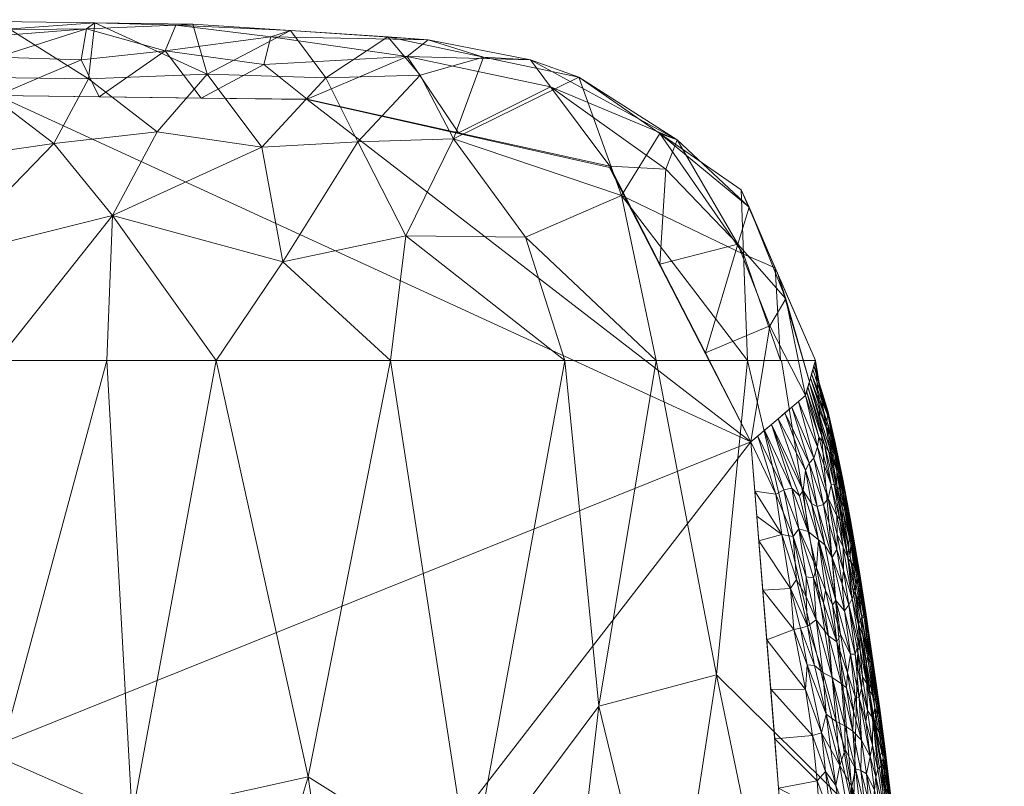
# Model space of a CAD drawing. Header units: millimetres. Extents: x -110 to 110, y 0 to 172.
# Tile 256 of 256: x 0 to 21, y 155 to 172. Entities that reach past the tile are written whole.
import ezdxf

# ---------------------------------------------------------------- set-up
doc = ezdxf.new("R2010")
doc.units = ezdxf.units.MM
doc.layers.add('A-GENM', color=13, linetype='Continuous')

# ---------------------------------------------------------------- blocks, each defined once
blk = doc.blocks.new('Model_FFAS1712-709GL0BF0 - Model_FFAS1712-709GL0BF0-430332-Preview')
at = {"layer": 'A-GENM', "lineweight": 9}
mesh = blk.add_polyface(dxfattribs=at)
corners = [(17.408, 164.316, 80.559), (15.965, 164.316, 76.972), (12.078, 164.316, 76.128), (4.662, 164.316, 75.883), (-4.664, 164.316, 75.883), (-12.079, 164.316, 76.128), (-15.965, 164.316, 76.972), (-17.408, 164.316, 80.559), (-16.736, 166.468, 80.554), (-15.441, 168.392, 80.683), (-13.592, 169.787, 80.818), (-11.451, 170.63, 80.86), (-9.195, 171.09, 80.871), (-6.906, 171.332, 80.871), (-4.606, 171.455, 80.866), (-2.303, 171.51, 80.864), (0, 171.525, 80.864), (4.161, 171.47, 80.867), (8.315, 171.202, 80.873), (12.374, 170.342, 80.872), (15.831, 167.951, 80.641), (-1.012, 168.612, 76.941), (-7.227, 168.302, 77.052), (-11.737, 168.152, 77.632), (-3.235, 170.308, 78.379), (5.634, 168.855, 77.255), (-7.669, 170.224, 78.747), (-14.091, 168.077, 78.464), (-9.956, 170.061, 79.049), (-16.664, 164.316, 78.71), (9.706, 169.034, 77.876), (-14.022, 164.316, 76.55), (-12.451, 166.193, 76.667), (-8.371, 164.316, 76.006), (-9.706, 166.949, 76.638), (-14.3, 166.236, 77.132), (8.37, 164.316, 76.006), (1.945, 170.307, 78.322), (-4.119, 168.175, 76.798), (-0.001, 164.316, 75.883), (-2.332, 164.316, 75.883), (-1.155, 166.499, 76.171), (2.452, 167.404, 76.441), (-5.49, 169.709, 77.903), (13.285, 167.831, 77.859), (-5.564, 170.86, 79.405), (-16.009, 166.722, 78.645), (-5.986, 166.324, 76.209), (-11.854, 169.616, 79.128), (-3.671, 166.266, 76.143), (16.551, 166.292, 80.603), (16.664, 164.316, 78.71), (15.881, 166.583, 78.336), (6.238, 171.336, 80.87), (6.995, 170.33, 78.778), (4.465, 170.409, 78.59), (3.405, 169.181, 77.347), (1.205, 168.93, 77.125), (10.344, 170.772, 80.872), (9.003, 170.386, 79.264), (-9.774, 168.689, 77.616), (6.078, 166.42, 76.237), (8.695, 166.97, 76.556), (11.242, 166.945, 76.823), (14.021, 164.316, 76.55), (-0.646, 170.346, 78.342), (2.081, 171.498, 80.865), (2.331, 164.316, 75.883), (14.102, 169.147, 80.756), (-7.969, 166.334, 76.291), (7.677, 168.972, 77.523)]
mesh.append_faces([[corners[k] for k in face] for face in [(13, 26, 12), (10, 27, 9), (1, 52, 51), (16, 65, 15), (5, 34, 33), (3, 61, 36), (53, 55, 17), (39, 42, 67), (2, 63, 64), (17, 55, 66)]], dxfattribs={"vtx0": -1, "vtx1": -1})
mesh.append_faces([[corners[k] for k in face] for face in [(32, 31, 35), (9, 27, 46), (36, 61, 62), (22, 43, 38), (55, 37, 66), (62, 63, 2), (35, 23, 32), (34, 32, 23), (41, 38, 21), (46, 35, 6), (23, 35, 27), (28, 48, 11), (60, 26, 22), (45, 24, 43), (34, 23, 60), (30, 19, 44), (53, 54, 55), (60, 23, 48), (65, 21, 24), (37, 57, 65), (54, 18, 59), (43, 22, 26), (41, 21, 57), (38, 24, 21), (27, 10, 48), (28, 60, 48), (28, 12, 26), (38, 47, 22), (69, 22, 47), (32, 34, 5), (55, 54, 25), (37, 55, 56), (41, 42, 39), (38, 49, 47), (49, 4, 47), (56, 57, 37), (61, 42, 25), (61, 3, 42), (26, 13, 45), (38, 43, 24), (64, 63, 44), (24, 45, 14), (26, 45, 43), (35, 46, 27), (29, 8, 46), (69, 47, 33), (27, 48, 23), (38, 41, 49), (40, 49, 41), (50, 51, 52), (15, 65, 24), (52, 44, 68), (55, 25, 56), (70, 25, 54), (25, 42, 56), (57, 56, 42), (41, 57, 42), (65, 57, 21), (58, 30, 59), (59, 30, 70), (26, 60, 28), (22, 34, 60), (70, 62, 61), (70, 61, 25), (62, 30, 63), (30, 44, 63), (1, 44, 52), (16, 37, 65), (33, 34, 69), (22, 69, 34), (59, 70, 54), (62, 70, 30)]], dxfattribs={"vtx0": -1, "vtx1": -1, "vtx2": -1})
mesh.append_faces([[corners[k] for k in face] for face in [(46, 8, 9), (32, 5, 31), (24, 14, 15), (54, 53, 18), (46, 6, 29), (37, 16, 66), (59, 18, 58), (44, 1, 64), (42, 3, 67), (44, 19, 68)]], dxfattribs={"vtx0": -1, "vtx2": -1})
mesh.append_faces([[corners[k] for k in face] for face in [(20, 50, 52), (2, 36, 62), (11, 12, 28), (13, 14, 45), (31, 6, 35), (40, 4, 49), (39, 40, 41), (68, 20, 52), (4, 33, 47), (10, 11, 48), (58, 19, 30)]], dxfattribs={"vtx1": -1, "vtx2": -1})
mesh.append_faces([[corners[k] for k in face] for face in [(29, 7, 8), (50, 0, 51)]], dxfattribs={"vtx2": -1})
mesh = blk.add_polyface(dxfattribs=at)
corners = [(-1.056, 169.927, 82.42), (0, 169.952, 82.421), (-1.18, 170.142, 82.423), (-1.152, 171.518, 80.864), (-1.02, 171.556, 81.074), (0, 171.525, 80.864), (-0.926, 171.296, 82.04), (0, 171.226, 82.107), (0, 171.261, 81.963), (-1.404, 170.838, 82.318), (0, 170.589, 82.264), (0, 170.748, 82.225), (16.937, 160.577, 82.027), (16.735, 161.57, 82.067), (16.57, 161.477, 82.074), (16.472, 162.959, 82.027), (16.906, 161.603, 82.051), (17.069, 161.438, 82.026), (17.058, 160.742, 82.018), (16.29, 159.434, 81.997), (16.375, 158.382, 81.954), (16.952, 158.601, 81.962), (0, 171.485, 81.031), (-1.249, 171.566, 81.217), (0, 171.067, 82.146), (-0.899, 171.212, 82.118), (-1.179, 171.084, 82.206), (16.882, 159.474, 81.995), (16.206, 160.486, 82.039), (17.006, 159.665, 81.996), (16.692, 160.622, 82.041), (16.038, 162.59, 82.124), (16.122, 161.538, 82.082), (16.327, 162.836, 82.059), (17.15, 161.558, 82.01), (16.617, 163.081, 81.995), (16.182, 162.713, 82.092), (16.164, 161.012, 82.06), (17.196, 157.322, 81.909), (16.459, 157.33, 81.912), (16.543, 156.278, 81.87), (17.345, 156.347, 81.869), (17.2, 161.988, 81.99), (16.762, 163.204, 81.962), (0, 170.27, 82.342), (-1.307, 170.335, 82.415), (0, 170.111, 82.381), (-1.551, 170.699, 82.358), (0, 170.43, 82.303), (-1.481, 170.525, 82.393), (-1.391, 170.982, 82.26), (0, 170.907, 82.185), (-1.161, 171.371, 81.95), (0, 171.295, 81.819), (0, 171.405, 81.364), (0, 171.445, 81.197), (-1.2, 171.564, 81.38), (0, 171.365, 81.531), (-1.28, 171.545, 81.533), (-1.19, 171.428, 81.863), (0, 171.33, 81.675), (-1.409, 171.515, 81.656)]
mesh.append_faces([[corners[k] for k in face] for face in [(3, 4, 5), (36, 13, 33), (31, 14, 36), (35, 42, 43), (44, 45, 46), (7, 25, 24), (22, 23, 55), (5, 4, 22), (60, 59, 53), (57, 61, 60)]], dxfattribs={"vtx0": -1, "vtx1": -1})
mesh.append_faces([[corners[k] for k in face] for face in [(12, 13, 14), (15, 16, 17), (13, 18, 16), (22, 4, 23), (24, 25, 26), (27, 19, 21), (27, 29, 30), (30, 12, 14), (14, 32, 30), (13, 16, 33), (18, 13, 12), (13, 36, 14), (8, 52, 6), (7, 6, 25), (12, 30, 29), (52, 53, 59), (38, 21, 20), (15, 17, 34), (30, 28, 27)]], dxfattribs={"vtx0": -1, "vtx1": -1, "vtx2": -1})
mesh.append_faces([[corners[k] for k in face] for face in [(6, 7, 8), (9, 10, 11), (27, 28, 19), (14, 31, 32), (34, 35, 15), (30, 32, 37), (38, 20, 39), (47, 48, 10), (49, 44, 48), (50, 11, 51), (26, 51, 24), (52, 8, 53), (30, 37, 28)]], dxfattribs={"vtx0": -1, "vtx2": -1})
mesh.append_faces([[corners[k] for k in face] for face in [(0, 1, 2), (19, 20, 21), (15, 33, 16), (39, 40, 41), (1, 46, 2), (54, 55, 56), (57, 54, 58)]], dxfattribs={"vtx1": -1, "vtx2": -1})
mesh = blk.add_polyface(dxfattribs=at)
corners = [(16.038, 162.59, 82.124), (17.196, 163.573, 81.865), (17.408, 164.316, 80.559), (15.831, 167.951, 80.641), (12.374, 170.342, 80.872), (8.315, 171.202, 80.873), (4.161, 171.47, 80.867), (0, 171.525, 80.864), (0, 171.226, 82.107), (0, 169.952, 82.421), (6.593, 169.873, 82.417), (13.035, 168.448, 82.36), (4.342, 169.9, 82.419), (5.824, 171.203, 82.038), (14.1, 166.37, 82.276), (14.468, 169.013, 81.932), (9.814, 169.16, 82.389), (11.776, 170.136, 82.194), (8.725, 170.786, 82.192), (10.344, 170.772, 80.872), (11.349, 170.712, 81.656), (2.171, 169.926, 82.42), (3.575, 170.906, 82.283), (3.799, 171.447, 81.761), (2.081, 171.498, 80.865), (0, 171.347, 81.602), (1.901, 171.368, 81.948), (0, 170.767, 82.22), (5.672, 170.614, 82.358), (15.069, 164.48, 82.2), (15.76, 166.793, 82.146), (16.003, 167.579, 81.647), (16.619, 166.134, 80.6), (17.28, 163.868, 81.347), (16.779, 165.633, 81.808), (16.617, 163.081, 81.995), (14.23, 168.388, 82.268), (6.238, 171.336, 80.87), (14.102, 169.147, 80.756), (9.17, 171.139, 81.646), (1.785, 170.713, 82.355), (16.439, 165.056, 82.108)]
mesh.append_faces([[corners[k] for k in face] for face in [(32, 33, 2)]], dxfattribs={"vtx0": -1})
mesh.append_faces([[corners[k] for k in face] for face in [(19, 20, 4), (27, 26, 8), (29, 30, 14), (4, 15, 38), (33, 34, 1), (6, 23, 37), (9, 40, 27)]], dxfattribs={"vtx0": -1, "vtx1": -1})
mesh.append_faces([[corners[k] for k in face] for face in [(18, 13, 28), (11, 36, 17), (28, 22, 12), (13, 37, 23), (1, 34, 41), (41, 34, 30), (30, 15, 36), (20, 18, 17), (22, 13, 23), (16, 17, 18), (31, 38, 15), (15, 4, 20), (18, 20, 39), (15, 20, 17), (40, 21, 22), (39, 37, 13), (27, 40, 26), (26, 22, 23), (25, 26, 24), (24, 26, 23), (18, 28, 10), (22, 28, 13), (31, 15, 30), (34, 32, 31), (33, 32, 34), (31, 30, 34), (30, 36, 14), (17, 36, 15), (13, 18, 39), (19, 39, 20), (26, 40, 22), (29, 41, 30)]], dxfattribs={"vtx0": -1, "vtx1": -1, "vtx2": -1})
mesh.append_faces([[corners[k] for k in face] for face in [(17, 16, 11), (36, 11, 14), (31, 3, 38), (23, 6, 24), (40, 9, 21), (39, 5, 37)]], dxfattribs={"vtx0": -1, "vtx2": -1})
mesh.append_faces([[corners[k] for k in face] for face in [(41, 0, 35, 1)]], dxfattribs={"vtx0": -1, "vtx3": -1})
mesh.append_faces([[corners[k] for k in face] for face in [(21, 12, 22), (19, 5, 39), (12, 10, 28), (25, 8, 26), (10, 16, 18), (32, 3, 31), (29, 0, 41)]], dxfattribs={"vtx1": -1, "vtx2": -1})
mesh.append_faces([[corners[k] for k in face] for face in [(24, 7, 25)]], dxfattribs={"vtx2": -1})
mesh = blk.add_polyface(dxfattribs=at)
corners = [(0, 169.952, 82.421), (-8.451, 169.75, 82.412), (-12.533, 168.757, 82.372), (-15.128, 165.537, 82.243), (-17.984, 148.925, 81.573), (-20.628, 115.234, 80.215), (-21.557, 81.455, 78.854), (-21.087, 64.575, 78.174), (-17.734, 57.01, 77.869), (-9.98, 53.953, 77.746), (6.908, 53.631, 77.733), (15.143, 55.351, 77.802), (20.446, 61.558, 78.052), (21.428, 95.265, 79.411), (16.038, 162.59, 82.124), (13.025, 168.426, 82.359), (6.593, 169.87, 82.417)]
mesh.append_faces([[corners[k] for k in face] for face in [(12, 10, 11)]], dxfattribs={"vtx0": -1})
mesh.append_faces([[corners[k] for k in face] for face in [(1, 3, 0), (13, 6, 12)]], dxfattribs={"vtx0": -1, "vtx1": -1})
mesh.append_faces([[corners[k] for k in face] for face in [(0, 4, 14), (6, 10, 12)]], dxfattribs={"vtx0": -1, "vtx1": -1, "vtx2": -1})
mesh.append_faces([[corners[k] for k in face] for face in [(0, 3, 4), (13, 5, 6), (6, 9, 10), (5, 13, 14)]], dxfattribs={"vtx0": -1, "vtx2": -1})
mesh.append_faces([[corners[k] for k in face] for face in [(8, 9, 7)]], dxfattribs={"vtx1": -1})
mesh.append_faces([[corners[k] for k in face] for face in [(16, 0, 14), (4, 5, 14), (6, 7, 9)]], dxfattribs={"vtx1": -1, "vtx2": -1})
mesh.append_faces([[corners[k] for k in face] for face in [(1, 2, 3), (14, 15, 16)]], dxfattribs={"vtx2": -1})
mesh = blk.add_polyface(dxfattribs=at)
corners = [(19.019, 153.939, 78.512), (18.216, 154.76, 77.053), (18.325, 158.718, 80.334), (6.62, 155.468, 75.381), (8.37, 164.316, 76.006), (10.064, 153.304, 75.323), (19.805, 147.471, 79.882), (20.149, 142.784, 78.007), (3.51, 143.682, 74.668), (-0.009, 147.442, 74.883), (2.874, 154.634, 75.307), (19.334, 143.746, 76.503), (15.304, 157.634, 76.057), (14.021, 164.316, 76.55), (15.965, 164.316, 76.972), (12.798, 156.966, 75.691), (12.078, 164.316, 76.128), (0.05, 155.879, 75.377), (2.331, 164.316, 75.883), (4.662, 164.316, 75.883), (17.407, 164.316, 80.559), (12.075, 150.74, 75.253), (7.448, 149.743, 75.054), (9.28, 146.781, 74.913), (-2.332, 164.316, 75.883), (-0.001, 164.316, 75.883), (4.937, 149.867, 75.037), (16.472, 151.983, 75.875), (14.278, 150.91, 75.433), (16.416, 143.451, 75.227), (13.539, 143.532, 74.898), (19.244, 153.119, 80.109), (16.686, 164.316, 78.766), (-1.977, 154.872, 75.319)]
mesh.append_faces([[corners[k] for k in face] for face in [(13, 15, 16), (2, 1, 20), (4, 3, 19), (18, 17, 25)]], dxfattribs={"vtx0": -1, "vtx1": -1})
mesh.append_faces([[corners[k] for k in face] for face in [(0, 1, 2), (3, 4, 5), (6, 7, 0), (8, 9, 10), (0, 11, 1), (17, 18, 10), (10, 19, 3), (13, 12, 15), (21, 5, 15), (22, 5, 23), (26, 3, 22), (17, 10, 9), (27, 28, 12), (1, 27, 12), (12, 28, 15), (21, 15, 28), (5, 16, 15), (11, 27, 1), (29, 28, 27), (30, 21, 28), (14, 1, 12), (21, 23, 5), (5, 22, 3), (8, 10, 26), (10, 3, 26), (9, 33, 17)]], dxfattribs={"vtx0": -1, "vtx1": -1, "vtx2": -1})
mesh.append_faces([[corners[k] for k in face] for face in [(12, 13, 14), (1, 14, 32)]], dxfattribs={"vtx0": -1, "vtx2": -1})
mesh.append_faces([[corners[k] for k in face] for face in [(4, 16, 5), (24, 25, 17), (31, 6, 0), (2, 31, 0), (32, 20, 1), (18, 19, 10)]], dxfattribs={"vtx1": -1, "vtx2": -1})
mesh = blk.add_polyface(dxfattribs=at)
corners = [(17.455, 162.481, 81.824), (17.375, 162.245, 81.903), (17.681, 161.386, 81.783), (16.907, 163.327, 81.93), (16.762, 163.204, 81.962), (17.279, 162.135, 81.956), (17.2, 161.988, 81.99), (17.45, 161.218, 81.926), (17.6, 162.531, 81.659), (17.485, 162.699, 81.759), (17.741, 161.673, 81.679), (17.408, 164.316, 80.559), (17.379, 164.215, 80.737), (17.501, 163.749, 80.537), (17.254, 160.685, 81.988), (16.906, 161.603, 82.051), (17.058, 160.742, 82.018), (17.328, 161.281, 81.966), (17.069, 161.438, 82.026), (17.15, 161.558, 82.01), (16.617, 163.081, 81.995), (17.584, 161.26, 81.86), (17.862, 160.298, 81.754), (17.052, 163.45, 81.898), (17.196, 163.573, 81.865), (17.249, 163.759, 81.539), (17.693, 162.368, 81.562), (17.223, 163.666, 81.702), (17.807, 161.691, 81.582), (17.755, 162.308, 81.457), (17.276, 163.852, 81.376), (17.829, 162.282, 81.238), (17.674, 162.964, 81.276), (17.698, 162.737, 81.371), (17.355, 164.13, 80.886), (17.705, 163.093, 80.859), (17.687, 163.104, 81.023), (17.329, 164.037, 81.049), (17.76, 162.709, 81.13), (17.302, 163.944, 81.212), (17.682, 163.225, 80.683), (17.637, 162.916, 80.503), (17.836, 162.542, 80.642), (17.752, 162.216, 80.475), (17.478, 160.506, 81.933), (17.852, 162.38, 80.978)]
mesh.append_faces([[corners[k] for k in face] for face in [(23, 0, 24), (27, 8, 25), (34, 35, 12), (41, 42, 43), (24, 9, 27), (25, 26, 30), (30, 33, 39), (37, 36, 34)]], dxfattribs={"vtx0": -1, "vtx1": -1})
mesh.append_faces([[corners[k] for k in face] for face in [(0, 1, 2), (3, 5, 1), (6, 7, 5), (8, 9, 10), (14, 15, 16), (17, 7, 6), (4, 6, 5), (18, 15, 14), (19, 6, 20), (21, 5, 7), (5, 21, 1), (21, 22, 2), (21, 2, 1), (25, 8, 26), (1, 0, 23), (0, 2, 10), (27, 9, 8), (10, 28, 8), (0, 9, 24), (29, 30, 26), (31, 32, 33), (36, 37, 38), (39, 33, 32), (35, 34, 36), (40, 12, 35), (40, 42, 41), (12, 40, 13), (17, 6, 19), (19, 44, 17), (35, 42, 40), (10, 9, 0), (33, 30, 29), (28, 26, 8), (14, 19, 18), (37, 32, 38), (35, 36, 45)]], dxfattribs={"vtx0": -1, "vtx1": -1, "vtx2": -1})
mesh.append_faces([[corners[k] for k in face] for face in [(40, 41, 13)]], dxfattribs={"vtx0": -1, "vtx2": -1})
mesh.append_faces([[corners[k] for k in face] for face in [(11, 12, 13)]], dxfattribs={"vtx1": -1})
mesh.append_faces([[corners[k] for k in face] for face in [(3, 4, 5), (23, 3, 1), (37, 39, 32)]], dxfattribs={"vtx1": -1, "vtx2": -1})
mesh = blk.add_polyface(dxfattribs=at)
corners = [(17.932, 160.94, 81.583), (17.862, 161.022, 81.659), (17.998, 160.35, 81.614), (17.988, 160.957, 81.482), (18.101, 160.132, 81.51), (17.674, 162.964, 81.276), (17.829, 162.282, 81.238), (17.76, 162.709, 81.13), (17.698, 162.737, 81.371), (17.865, 161.965, 81.339), (18.191, 160.632, 80.908), (18.117, 161.105, 80.779), (18.039, 161.457, 80.943), (17.874, 160.627, 81.707), (17.93, 161.921, 81.089), (17.852, 162.38, 80.978), (17.807, 161.691, 81.582), (17.863, 161.676, 81.485), (17.693, 162.368, 81.562), (17.995, 161.128, 81.403), (17.985, 161.513, 81.21), (17.705, 163.093, 80.859), (17.919, 162.133, 80.767), (17.867, 161.517, 80.447), (17.991, 161.797, 80.615), (18.155, 160.93, 80.592), (17.752, 162.216, 80.475), (17.836, 162.542, 80.642), (18.282, 160.18, 80.715), (18.186, 160.435, 81.155), (18.081, 161.131, 81.079), (18.16, 160.412, 81.273), (18.025, 161.151, 81.304), (17.741, 161.673, 81.679), (17.755, 162.308, 81.457), (18.151, 160.161, 81.404), (17.982, 160.817, 80.419), (17.681, 161.386, 81.783), (17.862, 160.298, 81.754), (17.687, 163.104, 81.023), (18.208, 160.444, 81.031)]
mesh.append_faces([[corners[k] for k in face] for face in [(0, 1, 2), (3, 0, 4), (5, 6, 7), (6, 8, 9), (10, 11, 12), (2, 1, 13), (7, 14, 15), (3, 16, 0), (17, 18, 16), (19, 9, 17), (9, 20, 6), (21, 15, 22), (14, 12, 15), (23, 24, 25), (24, 26, 27), (15, 12, 22), (27, 21, 22), (27, 22, 24), (22, 11, 24), (25, 24, 11), (28, 25, 11), (20, 29, 30), (31, 29, 32), (33, 1, 0), (17, 16, 3), (33, 0, 16), (19, 17, 3), (18, 17, 34), (35, 19, 3), (19, 32, 9), (19, 31, 32), (33, 37, 1), (13, 1, 37), (37, 38, 13), (29, 20, 32), (14, 20, 30), (9, 8, 34), (9, 34, 17), (20, 9, 32), (14, 6, 20), (39, 7, 15), (6, 14, 7), (12, 14, 30), (30, 40, 10), (12, 11, 22), (30, 10, 12), (30, 29, 40)]], dxfattribs={"vtx0": -1, "vtx1": -1, "vtx2": -1})
mesh.append_faces([[corners[k] for k in face] for face in [(24, 23, 26)]], dxfattribs={"vtx0": -1, "vtx2": -1})
mesh.append_faces([[corners[k] for k in face] for face in [(36, 23, 25)]], dxfattribs={"vtx1": -1, "vtx2": -1})
mesh = blk.add_polyface(dxfattribs=at)
corners = [(17.235, 157.845, 81.926), (17.537, 156.404, 81.862), (17.638, 156.801, 81.864), (17.215, 159.722, 81.98), (17.425, 158.807, 81.935), (17.365, 159.699, 81.959), (17.196, 157.322, 81.909), (16.459, 157.33, 81.912), (17.345, 156.347, 81.869), (17.739, 156.046, 81.833), (16.952, 158.601, 81.962), (17.095, 158.63, 81.958), (16.882, 159.474, 81.995), (17.391, 157.832, 81.915), (17.565, 157.687, 81.894), (17.24, 158.673, 81.951), (17.254, 160.685, 81.988), (17.431, 159.908, 81.948), (17.478, 160.506, 81.933), (17.058, 160.742, 82.018), (17.15, 161.558, 82.01), (17.767, 160.127, 81.827), (17.584, 161.26, 81.86), (17.45, 161.218, 81.926), (17.625, 155.578, 81.83), (17.854, 156.642, 81.829), (17.768, 157.577, 81.859), (17.69, 158.468, 81.883), (17.214, 159.297, 81.97), (17.583, 159.163, 81.911), (17.625, 159.433, 81.901), (17.612, 160.403, 81.888), (17.847, 159.216, 81.825), (17.865, 158.339, 81.835), (17.776, 159.126, 81.856), (17.006, 159.665, 81.996), (16.937, 160.577, 82.027), (17.328, 161.281, 81.966), (17.862, 160.298, 81.754)]
mesh.append_faces([[corners[k] for k in face] for face in [(0, 1, 2), (3, 4, 5), (6, 7, 8), (2, 1, 9), (10, 11, 12), (13, 14, 15), (16, 17, 18), (19, 17, 16), (4, 15, 14), (18, 20, 16), (21, 22, 23), (1, 8, 24), (14, 2, 25), (14, 13, 2), (1, 6, 8), (25, 26, 14), (14, 26, 4), (5, 4, 27), (4, 3, 28), (4, 26, 27), (17, 29, 30), (21, 31, 32), (29, 33, 30), (18, 30, 34), (12, 15, 35), (3, 19, 36), (19, 5, 17), (1, 0, 6), (6, 0, 10), (37, 31, 23), (22, 21, 38), (31, 37, 18), (28, 15, 4), (11, 13, 15), (2, 13, 0), (19, 3, 5), (28, 36, 35), (36, 28, 3), (15, 28, 35), (29, 5, 27), (18, 17, 30), (5, 29, 17), (33, 29, 27), (18, 34, 32), (10, 0, 11), (13, 11, 0), (15, 12, 11), (32, 31, 18), (21, 23, 31)]], dxfattribs={"vtx0": -1, "vtx1": -1, "vtx2": -1})
mesh = blk.add_polyface(dxfattribs=at)
corners = [(17.976, 159.566, 81.731), (18.025, 158.996, 81.738), (18.12, 159.123, 81.651), (18.394, 158.869, 81.267), (18.444, 158.844, 81.104), (18.29, 159.699, 81.211), (18.341, 159.578, 81.072), (18.186, 160.435, 81.155), (17.988, 160.957, 81.482), (18.101, 160.132, 81.51), (18.151, 160.161, 81.404), (17.767, 160.127, 81.827), (17.847, 159.216, 81.825), (17.874, 160.627, 81.707), (17.862, 160.298, 81.754), (18.01, 159.86, 81.673), (17.998, 160.35, 81.614), (18.194, 159.251, 81.551), (18.359, 158.168, 81.509), (18.16, 160.412, 81.273), (17.995, 161.128, 81.403), (18.352, 159.783, 80.558), (18.475, 159.007, 80.511), (18.211, 159.417, 80.362), (18.317, 159.853, 80.942), (18.421, 159.179, 80.956), (18.49, 158.831, 80.811), (18.155, 160.93, 80.592), (18.282, 160.18, 80.715), (18.437, 159.229, 80.679), (18.208, 160.444, 81.031), (18.096, 160.117, 80.391), (17.982, 160.817, 80.419), (18.117, 161.105, 80.779), (18.191, 160.632, 80.908), (18.255, 159.414, 81.417), (18.275, 159.535, 81.33), (18.348, 158.599, 81.446), (18.401, 158.578, 81.349), (18.326, 158.718, 80.334), (17.932, 160.94, 81.583), (17.776, 159.126, 81.856), (17.94, 158.494, 81.804), (17.865, 158.339, 81.835), (17.625, 159.433, 81.901)]
mesh.append_faces([[corners[k] for k in face] for face in [(0, 1, 2), (3, 4, 5), (5, 4, 6), (5, 6, 7), (8, 9, 10), (1, 11, 12), (0, 11, 1), (13, 14, 15), (13, 15, 16), (17, 2, 18), (10, 19, 20), (21, 22, 23), (24, 25, 26), (27, 28, 21), (24, 29, 28), (6, 24, 30), (28, 33, 34), (21, 28, 29), (29, 24, 26), (6, 25, 24), (35, 36, 10), (35, 37, 38), (9, 17, 35), (24, 34, 30), (4, 25, 6), (22, 21, 29), (27, 21, 31), (9, 40, 16), (17, 9, 16), (9, 35, 10), (36, 35, 3), (19, 5, 7), (3, 5, 36), (19, 36, 5), (36, 19, 10), (35, 17, 37), (35, 38, 3), (14, 0, 15), (2, 17, 15), (16, 15, 17), (41, 42, 12), (43, 41, 44), (15, 0, 2), (11, 0, 14), (28, 34, 24), (6, 30, 7)]], dxfattribs={"vtx0": -1, "vtx1": -1, "vtx2": -1})
mesh.append_faces([[corners[k] for k in face] for face in [(27, 31, 32), (22, 39, 23)]], dxfattribs={"vtx0": -1, "vtx2": -1})
mesh.append_faces([[corners[k] for k in face] for face in [(23, 31, 21)]], dxfattribs={"vtx1": -1, "vtx2": -1})
mesh = blk.add_polyface(dxfattribs=at)
corners = [(18.591, 157.939, 81.013), (18.444, 158.844, 81.104), (18.569, 157.889, 81.137), (17.768, 157.577, 81.859), (17.961, 157.446, 81.809), (17.69, 158.468, 81.883), (18.12, 159.123, 81.651), (18.025, 158.996, 81.738), (18.258, 158.072, 81.628), (18.359, 158.168, 81.509), (18.414, 157.591, 81.52), (18.5, 157.45, 81.425), (18.475, 159.007, 80.511), (18.603, 158.108, 80.714), (18.648, 157.847, 80.494), (18.348, 158.599, 81.446), (18.296, 158.21, 81.578), (18.391, 157.353, 81.571), (18.157, 158.075, 81.704), (18.343, 157.144, 81.629), (17.865, 158.339, 81.835), (17.94, 158.494, 81.804), (17.776, 159.126, 81.856), (18.644, 157.709, 80.874), (18.736, 156.987, 80.911), (18.072, 157.359, 81.771), (18.094, 157.677, 81.755), (18.672, 156.932, 81.197), (18.514, 158.024, 81.253), (18.394, 158.869, 81.267), (18.401, 158.578, 81.349), (17.847, 159.216, 81.825), (18.194, 159.251, 81.551), (18.528, 158.48, 80.935), (18.761, 157.011, 80.62), (18.746, 157.04, 80.773), (18.735, 156.771, 81.052), (18.555, 157.318, 80.278), (18.441, 158.018, 80.306), (18.326, 158.718, 80.334), (18.421, 159.179, 80.956), (18.49, 158.831, 80.811), (18.437, 159.229, 80.679), (18.253, 157.175, 81.687), (18.495, 157.867, 81.344), (18.778, 156.916, 80.443)]
mesh.append_faces([[corners[k] for k in face] for face in [(0, 1, 2), (3, 4, 5), (6, 7, 8), (9, 10, 11), (12, 13, 14), (9, 11, 15), (16, 8, 17), (18, 19, 8), (20, 21, 22), (23, 0, 24), (20, 5, 4), (4, 25, 20), (21, 20, 26), (27, 2, 28), (29, 30, 28), (31, 21, 18), (7, 18, 8), (17, 10, 16), (9, 15, 32), (23, 13, 33), (34, 14, 13), (13, 35, 34), (13, 23, 35), (0, 23, 33), (1, 0, 33), (0, 2, 36), (2, 1, 29), (14, 39, 12), (40, 1, 33), (40, 33, 41), (33, 13, 41), (13, 42, 41), (31, 18, 7), (43, 18, 26), (12, 42, 13), (30, 15, 44), (28, 30, 44), (27, 28, 44), (29, 28, 2), (19, 17, 8), (10, 9, 16), (15, 11, 44), (9, 6, 16), (6, 8, 16), (18, 43, 19), (20, 25, 26), (18, 21, 26), (14, 45, 37)]], dxfattribs={"vtx0": -1, "vtx1": -1, "vtx2": -1})
mesh.append_faces([[corners[k] for k in face] for face in [(14, 37, 38, 39)]], dxfattribs={"vtx0": -1, "vtx3": -1})
mesh = blk.add_polyface(dxfattribs=at)
corners = [(17.961, 157.446, 81.809), (17.768, 157.577, 81.859), (18.037, 156.549, 81.786), (18.482, 156.644, 81.547), (18.343, 157.144, 81.629), (18.571, 155.896, 81.525), (17.638, 156.801, 81.864), (17.739, 156.046, 81.833), (17.93, 155.708, 81.799), (18.206, 156.434, 81.729), (18.39, 156.248, 81.642), (18.223, 156.854, 81.714), (18.569, 157.889, 81.137), (18.672, 156.932, 81.197), (18.735, 156.771, 81.052), (18.514, 156.88, 81.489), (18.627, 156.143, 81.44), (18.632, 156.716, 81.341), (18.253, 157.175, 81.687), (18.094, 157.677, 81.755), (18.845, 156.327, 80.703), (18.883, 156.115, 80.486), (18.761, 157.011, 80.62), (18.67, 156.618, 80.25), (18.778, 156.916, 80.443), (18.746, 157.04, 80.773), (18.736, 156.987, 80.911), (18.839, 156.241, 80.857), (18.495, 157.867, 81.344), (18.262, 155.639, 81.715), (17.854, 156.642, 81.829), (18.045, 156.046, 81.781), (18.072, 157.359, 81.771), (18.715, 156.415, 81.24), (18.848, 155.871, 81.035), (18.391, 157.353, 81.571), (18.414, 157.591, 81.52), (18.5, 157.45, 81.425), (18.379, 155.601, 81.666), (18.644, 157.709, 80.874), (18.648, 157.847, 80.494), (18.74, 155.628, 81.352), (18.81, 155.697, 81.207), (18.591, 157.939, 81.013), (18.785, 155.919, 80.222), (18.555, 157.318, 80.278)]
mesh.append_faces([[corners[k] for k in face] for face in [(23, 21, 44)]], dxfattribs={"vtx0": -1, "vtx1": -1})
mesh.append_faces([[corners[k] for k in face] for face in [(0, 1, 2), (3, 4, 5), (6, 7, 8), (9, 10, 11), (12, 13, 14), (10, 5, 4), (15, 16, 17), (11, 18, 19), (20, 21, 22), (21, 23, 24), (25, 26, 27), (20, 25, 27), (28, 17, 13), (29, 9, 2), (8, 30, 6), (2, 1, 30), (31, 2, 30), (2, 9, 0), (32, 9, 11), (31, 29, 2), (33, 34, 13), (33, 13, 17), (14, 13, 34), (35, 4, 3), (36, 15, 37), (10, 9, 38), (27, 26, 14), (20, 22, 25), (21, 24, 22), (39, 26, 25), (24, 40, 22), (17, 16, 41), (16, 15, 3), (16, 3, 5), (35, 3, 15), (36, 35, 15), (37, 15, 17), (17, 28, 37), (18, 10, 4), (32, 11, 19), (10, 18, 11), (9, 32, 0), (8, 31, 30), (17, 42, 33), (27, 14, 34), (14, 26, 43)]], dxfattribs={"vtx0": -1, "vtx1": -1, "vtx2": -1})
mesh.append_faces([[corners[k] for k in face] for face in [(23, 45, 24)]], dxfattribs={"vtx1": -1, "vtx2": -1})
mesh = blk.add_polyface(dxfattribs=at)
corners = [(19.006, 153.848, 81.191), (19.062, 153.769, 81.082), (18.958, 154.509, 81.155), (18.914, 155.08, 81.112), (18.848, 155.871, 81.035), (18.81, 155.697, 81.207), (19.184, 153.61, 80.531), (19.111, 154.272, 80.46), (19.12, 154.098, 80.639), (19.129, 154.137, 80.305), (19.017, 155.051, 80.457), (18.748, 154.479, 81.464), (18.63, 154.916, 81.537), (18.734, 153.913, 81.507), (19.134, 153.834, 80.771), (19.039, 154.637, 80.8), (19.08, 154.087, 80.91), (18.967, 154.989, 80.963), (18.632, 156.716, 81.341), (18.74, 155.628, 81.352), (19.016, 154.365, 81.038), (18.874, 154.71, 81.282), (18.927, 153.49, 81.357), (18.782, 154.678, 81.413), (18.975, 153.633, 81.278), (19.014, 154.519, 80.166), (18.899, 155.219, 80.194), (18.938, 155.642, 80.609), (19.024, 154.909, 80.66), (18.911, 155.587, 80.902), (18.839, 156.241, 80.857), (18.845, 156.327, 80.703), (18.931, 155.597, 80.761), (18.697, 155.466, 81.431), (18.883, 156.115, 80.486), (18.785, 155.919, 80.222), (19.117, 153.592, 80.971), (19.198, 153.542, 80.388), (19.129, 153.819, 80.138), (18.813, 153.823, 81.448), (18.665, 155.181, 81.491), (18.715, 156.415, 81.24)]
mesh.append_faces([[corners[k] for k in face] for face in [(35, 10, 26)]], dxfattribs={"vtx0": -1, "vtx1": -1})
mesh.append_faces([[corners[k] for k in face] for face in [(0, 1, 2), (3, 4, 5), (6, 7, 8), (9, 10, 7), (11, 12, 13), (14, 8, 15), (16, 15, 17), (18, 19, 5), (2, 1, 20), (21, 0, 2), (22, 23, 11), (21, 24, 0), (27, 28, 10), (4, 29, 30), (27, 31, 32), (19, 21, 5), (3, 2, 20), (2, 5, 21), (33, 21, 19), (24, 21, 23), (17, 20, 16), (3, 5, 2), (16, 14, 15), (29, 4, 17), (28, 15, 8), (29, 15, 32), (20, 17, 3), (4, 3, 17), (15, 29, 17), (30, 29, 32), (31, 30, 32), (31, 27, 34), (35, 34, 10), (28, 27, 32), (10, 34, 27), (15, 28, 32), (28, 8, 7), (20, 36, 16), (9, 7, 37), (7, 10, 28), (13, 39, 11), (40, 11, 23), (33, 40, 23), (21, 33, 23), (9, 26, 10), (4, 41, 5)]], dxfattribs={"vtx0": -1, "vtx1": -1, "vtx2": -1})
mesh.append_faces([[corners[k] for k in face] for face in [(25, 26, 9), (38, 25, 9)]], dxfattribs={"vtx1": -1, "vtx2": -1})
mesh = blk.add_polyface(dxfattribs=at)
corners = [(17.625, 155.578, 81.83), (18.026, 154.123, 81.749), (17.841, 155.28, 81.802), (17.345, 156.347, 81.869), (16.543, 156.278, 81.87), (17.443, 155.379, 81.831), (18.045, 156.046, 81.781), (17.93, 155.708, 81.799), (18.184, 155.262, 81.739), (18.304, 154.53, 81.7), (18.125, 154.551, 81.743), (18.381, 153.85, 81.673), (18.571, 155.896, 81.525), (18.39, 156.248, 81.642), (18.498, 155.531, 81.602), (18.748, 154.479, 81.464), (18.665, 155.181, 81.491), (18.63, 154.916, 81.537), (18.734, 153.913, 81.507), (18.537, 154.96, 81.598), (18.629, 154.176, 81.566), (17.492, 154.769, 81.807), (17.738, 154.612, 81.791), (18.379, 155.601, 81.666), (18.262, 155.639, 81.715), (18.471, 154.789, 81.637), (18.697, 155.466, 81.431), (18.627, 156.143, 81.44), (18.206, 156.434, 81.729), (18.312, 153.373, 81.685), (17.825, 153.896, 81.762), (18.011, 153.564, 81.736), (18.482, 153.891, 81.64), (18.378, 154.67, 81.676), (16.627, 155.226, 81.827), (16.711, 154.174, 81.785), (17.657, 153.989, 81.774), (17.537, 156.404, 81.862), (18.559, 154.031, 81.607), (18.74, 155.628, 81.352), (17.739, 156.046, 81.833)]
mesh.append_faces([[corners[k] for k in face] for face in [(34, 5, 4), (35, 21, 34)]], dxfattribs={"vtx0": -1, "vtx1": -1})
mesh.append_faces([[corners[k] for k in face] for face in [(0, 1, 2), (3, 4, 5), (6, 7, 8), (9, 10, 11), (12, 13, 14), (15, 16, 17), (18, 19, 20), (21, 22, 5), (17, 19, 18), (14, 23, 19), (23, 24, 25), (12, 26, 27), (12, 16, 26), (28, 24, 23), (1, 29, 10), (2, 1, 10), (30, 31, 22), (32, 33, 9), (7, 2, 10), (8, 7, 10), (33, 24, 8), (21, 5, 34), (35, 36, 21), (2, 37, 0), (0, 5, 22), (19, 23, 25), (20, 19, 25), (14, 19, 17), (38, 20, 25), (38, 25, 33), (24, 33, 25), (9, 33, 8), (33, 32, 38), (14, 17, 16), (23, 14, 13), (5, 0, 3), (1, 0, 22), (10, 9, 8), (32, 9, 11), (16, 12, 14), (27, 26, 39), (22, 31, 1), (21, 30, 22), (37, 2, 40), (7, 40, 2), (24, 6, 8), (21, 36, 30)]], dxfattribs={"vtx0": -1, "vtx1": -1, "vtx2": -1})

msp = doc.modelspace()

# ---------------------------------------------------------------- block references
at = {"layer": 'A-GENM', "lineweight": 9}
msp.add_blockref('Model_FFAS1712-709GL0BF0 - Model_FFAS1712-709GL0BF0-430332-Preview', (0, 0), dxfattribs=at)

doc.saveas('drawing.dxf')
